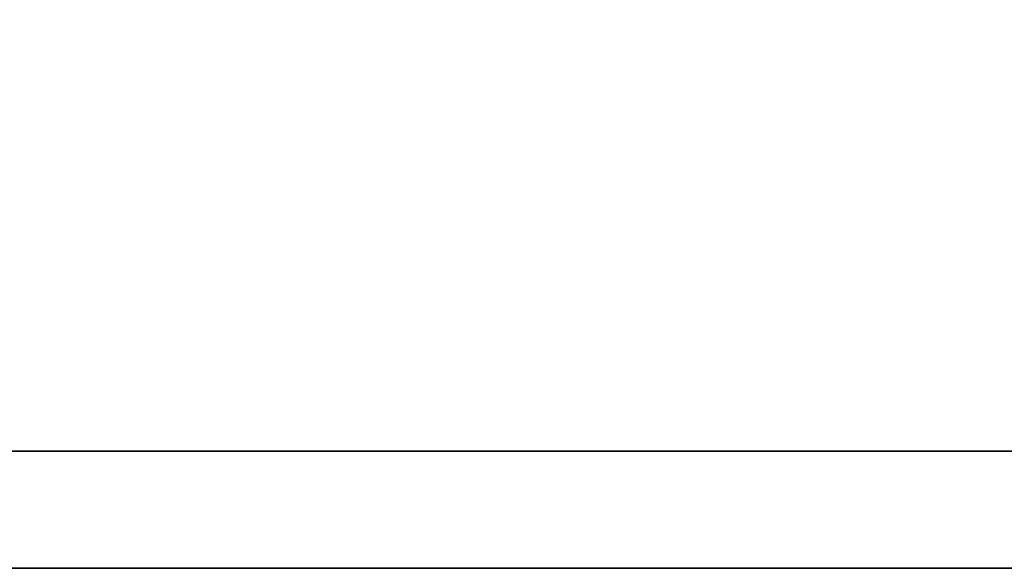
# Model space of a CAD drawing. Header units: inches. Extents: x 35 to 396, y 107 to 307.
# Tile 24 of 51: x 326.053 to 327.836, y 207.551 to 208.545. Entities that reach past the tile are written whole.
import ezdxf

# ---------------------------------------------------------------- set-up
doc = ezdxf.new("R2010")
doc.units = ezdxf.units.IN
doc.layers.add('DIM', color=4, linetype='Continuous')
doc.layers.add('layer 1', color=7, linetype='Continuous')

# ---------------------------------------------------------------- blocks, each defined once
blk = doc.blocks.new('TBI MOTION logo(完整正式版)')
at = {"layer": 'layer 1', "color": 22, "lineweight": 35}
blk.add_open_spline([(75.90875, -9.47875), (75.90875, -9.47875), (75.90875, -12.28625), (75.90875, -12.28625), (75.90875, -12.28625), (75.90875, -12.28625), (75.90875, -12.47875), (75.90875, -12.47875), (75.90875, -12.47875), (75.90875, -12.47875), (75.71625, -12.47875), (75.71625, -12.47875), (75.71625, -12.47875), (75.71625, -12.47875), (-88.32875, -12.47875), (-88.32875, -12.47875), (-88.32875, -12.47875), (-88.32875, -12.47875), (-88.32875, -13.29375), (-88.32875, -13.29375), (-88.32875, -13.29375), (-88.32875, -13.29375), (82.89125, -13.29375), (82.89125, -13.29375), (82.89125, -13.29375), (82.89125, -13.29375), (75.90875, -9.47875), (75.90875, -9.47875)], degree=3, knots=[0, 0, 0, 0, 0.1428571, 0.1428571, 0.1428571, 0.1428571, 0.2857143, 0.2857143, 0.2857143, 0.2857143, 0.4285714, 0.4285714, 0.4285714, 0.4285714, 0.5714286, 0.5714286, 0.5714286, 0.5714286, 0.7142857, 0.7142857, 0.7142857, 0.7142857, 0.8571429, 0.8571429, 0.8571429, 0.8571429, 1, 1, 1, 1], dxfattribs=at)

msp = doc.modelspace()

# ---------------------------------------------------------------- block references
at = {"layer": 'DIM', "xscale": 0.2604656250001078, "yscale": 0.2604656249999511, "zscale": 0.2604656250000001}
msp.add_blockref('TBI MOTION logo(完整正式版)', (343.7819, 211.0139), dxfattribs=at)

doc.saveas('drawing.dxf')
